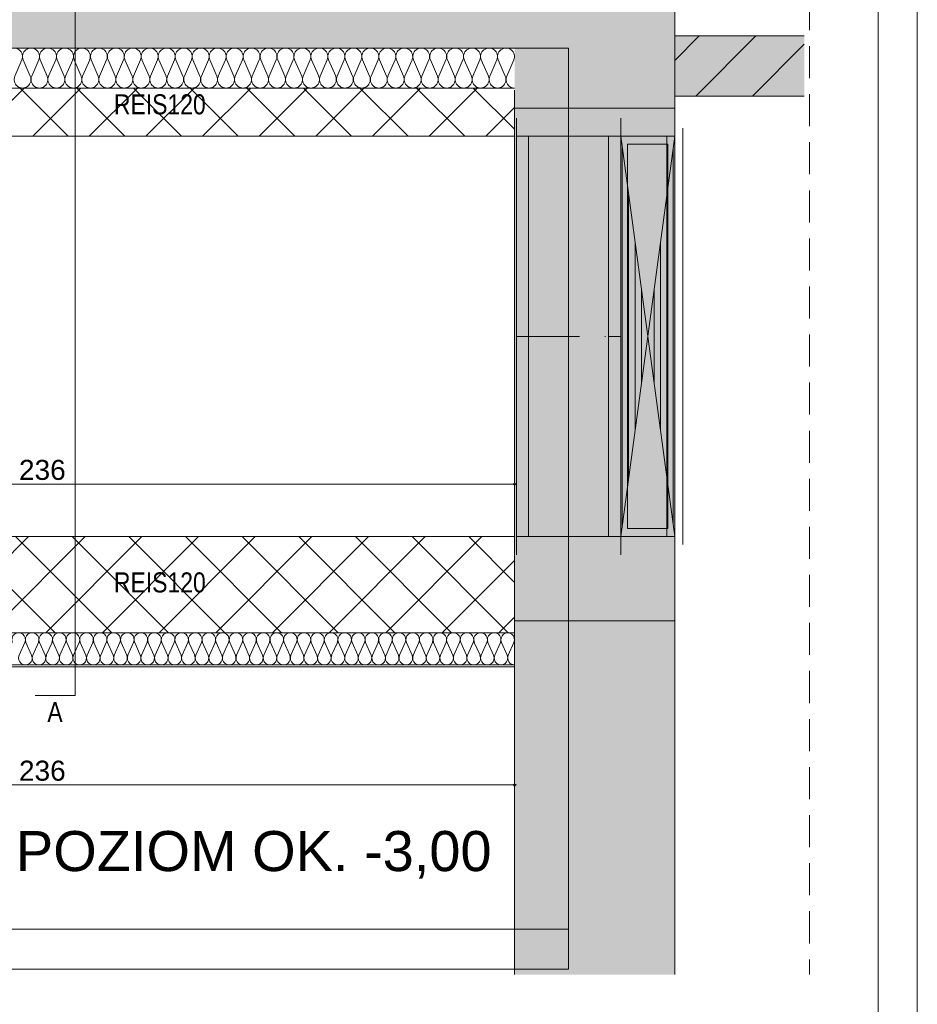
# Paper-space layout 'AD-06. DETAL KANAŁU UPUSTOWEGO ZEWNĘTRZNEGO' of a CAD drawing. Header units: millimetres. Extents: x 0 to 900, y 0 to 600.
# Tile 16 of 24: x 788 to 900, y 166 to 289. Entities that reach past the tile are written whole.
import ezdxf
from ezdxf.xclip import XClip

# ---------------------------------------------------------------- set-up
doc = ezdxf.new("R2010")
doc.units = ezdxf.units.MM
doc.header["$MEASUREMENT"] = 0
doc.header["$XCLIPFRAME"] = 0
doc.linetypes.add('DASHDOT', pattern=[254, 127, -63.5, 0, -63.5])
doc.linetypes.add('przerywama detal', pattern=[120, 80, -40])
for name, color, linetype, lineweight in [('0_Nr_pióra__1', 7, 'Continuous', 20), ('A_Arkusz_Nr_pióra__1', 7, 'Continuous', 20), ('A_ściany proj_Nr_pióra__1', 7, 'Continuous', 20), ('A_ściany_Nr_pióra__1', 7, 'Continuous', 20)]:
    doc.layers.add(name, color=color, linetype=linetype, lineweight=lineweight)
for name, color, linetype, lineweight, true_color in [('0_Nr_pióra__6', 7, 'Continuous', 13, 0xa9a9a9), ('A_dach_Nr_pióra__4', 7, 'Continuous', 18, 0x4b4b4b), ('A_fundamenty_Nr_pióra__9', 7, 'Continuous', 13, 0xadadad), ('A_linie_Nr_pióra__10', 7, 'Continuous', 13, 0x4b4b4b), ('A_opis_Nr_pióra__4', 7, 'Continuous', 18, 0x4b4b4b), ('A_opisy PL_Nr_pióra__249', 7, 'Continuous', 5, 0x191919), ('A_ppoż_Nr_pióra__8', 7, 'Continuous', 13, 0x4c4c4c), ('A_sanitarne_Nr_pióra__6', 7, 'Continuous', 13, 0xa9a9a9), ('A_sciany_Nr_pióra__10', 7, 'Continuous', 13, 0x4b4b4b), ('A_ściany proj_Nr_pióra__10', 7, 'Continuous', 13, 0x4b4b4b), ('A_ściany_Nr_pióra__19', 7, 'Continuous', 5, 0x191919)]:
    doc.layers.add(name, color=color, linetype=linetype, lineweight=lineweight, true_color=true_color)
for name, color, linetype in [('A_podrys', 7, 'Continuous'), ('A_ppoż proj', 7, 'Continuous'), ('A_ściany', 7, 'Continuous'), ('A_ściany proj', 7, 'Continuous')]:
    doc.layers.add(name, color=color, linetype=linetype)
doc.styles.add('STYL_AUTOMATYCZNY_1', font='arial.ttf')
doc.styles.add('STYL_AUTOMATYCZNY_2', font='ARIALN.TTF')
doc.styles.add('STYL_AUTOMATYCZNY_4', font='arial.ttf')
pattern_1 = [(45, (-11929.0714, -6928.695), (-3.5355339, 3.5355339), []), (135, (-11929.0714, -6928.695), (3.5355339, 3.5355339), [])]

# ---------------------------------------------------------------- blocks, each defined once
blk = doc.blocks.new('Rysunek_2_2', base_point=(-11929.07, -6928.69))
at = {"linetype": 'Continuous', "lineweight": 0, "true_color": 0xa9a9a9}
for points in [[(849.59, 231.06), (849.6, 231.02), (849.63, 230.98), (849.67, 230.95), (849.72, 230.94), (849.77, 230.95), (849.81, 230.98), (849.84, 231.02), (849.84, 231.06), (849.84, 231.11), (849.81, 231.15), (849.77, 231.18), (849.72, 231.19), (849.67, 231.18), (849.63, 231.15), (849.6, 231.11)], [(849.59, 193.51), (849.6, 193.46), (849.63, 193.42), (849.67, 193.4), (849.72, 193.39), (849.77, 193.4), (849.81, 193.42), (849.84, 193.46), (849.84, 193.51), (849.84, 193.56), (849.81, 193.6), (849.77, 193.63), (849.72, 193.64), (849.67, 193.63), (849.63, 193.6), (849.6, 193.56)]]:
    blk.add_hatch(color=253, dxfattribs=at).paths.add_polyline_path(points)
at = {"layer": 'A_ppoż proj', "linetype": 'Continuous', "lineweight": 0, "true_color": 0x121212}
for points in [[(869.72, 287.01), (869.72, 279.51), (885.88, 279.51), (885.88, 287.01)], [(869.72, 278.01), (849.72, 278.01), (849.72, 214.01), (869.72, 214.01)]]:
    blk.add_hatch(color=250, dxfattribs=at).paths.add_polyline_path(points)
at = {"layer": 'A_ściany', "linetype": 'Continuous', "lineweight": 0, "true_color": 0x000000}
for points in [[(849.72, 278.01), (869.72, 278.01), (869.72, 362.01), (849.72, 362.01)], [(704.72, 285.51), (849.72, 285.51), (849.72, 298.01), (717.22, 298.01)], [(849.72, 214.01), (849.72, 169.83), (869.72, 169.83), (869.72, 214.01)]]:
    blk.add_hatch(color=18, dxfattribs=at).paths.add_polyline_path(points)
at = {"layer": 'A_ściany proj', "linetype": 'Continuous', "lineweight": 0, "true_color": 0x000000}
h = blk.add_hatch(dxfattribs=at)
h.set_pattern_fill('BLOCZKI_CERAMICZNE_0002', color=18, style=0, pattern_type=2)
h.set_pattern_definition([(45, (-11929.0714, -6928.695), (-3.5355339, 3.5355339), [])])
h.paths.add_polyline_path([(869.72, 287.01), (869.72, 279.51), (885.88, 279.51), (885.88, 287.01)])
at = {"layer": 'A_ściany proj', "linetype": 'Continuous', "lineweight": 0, "true_color": 0x4b4b4b}
h = blk.add_hatch(dxfattribs=at)
h.set_pattern_fill('concrete_block_0002', color=251, style=0, pattern_type=2)
h.set_pattern_definition(pattern_1)
h.paths.add_polyline_path([(731.72, 280.51), (731.72, 274.51), (849.72, 274.51), (849.72, 280.51)])
h = blk.add_hatch(dxfattribs=at)
h.set_pattern_fill('concrete_block_0002', color=251, style=0, pattern_type=2)
h.set_pattern_definition(pattern_1)
h.paths.add_polyline_path([(849.72, 224.51), (731.72, 224.51), (731.72, 212.51), (849.72, 212.51)])
at = {"layer": '0_Nr_pióra__6', "color": 253, "linetype": 'Continuous', "lineweight": 13, "ltscale": 0.05, "true_color": 0xa9a9a9}
for p, q in [((849.72, 231.19), (849.72, 231.53)), ((731.84, 231.06), (849.59, 231.06)), ((849.72, 230.6), (849.72, 230.94)), ((849.84, 231.06), (849.97, 231.06)), ((731.84, 193.51), (849.59, 193.51)), ((849.72, 193.64), (849.72, 193.98)), ((849.72, 193.04), (849.72, 193.39)), ((849.84, 193.51), (849.97, 193.51))]:
    blk.add_line(p, q, dxfattribs=at)
for centre in [(849.72, 231.06), (849.72, 193.51)]:
    blk.add_circle(centre, 0.125, dxfattribs=at)
at = {"layer": 'A_dach_Nr_pióra__4', "color": 251, "linetype": 'Continuous', "lineweight": 18, "ltscale": 0.05, "true_color": 0x4b4b4b}
for p, q in [((794.86, 299.13), (794.86, 204.66)), ((794.86, 204.66), (789.86, 204.66))]:
    blk.add_line(p, q, dxfattribs=at)
at = {"layer": 'A_fundamenty_Nr_pióra__9', "color": 253, "linetype": 'Continuous', "lineweight": 13, "ltscale": 0.05, "true_color": 0xadadad}
for p, q in [((691.47, 285.51), (856.47, 285.51)), ((856.47, 285.51), (696.47, 285.51)), ((856.47, 285.51), (856.47, 170.51)), ((856.47, 175.51), (856.47, 285.51)), ((696.47, 175.51), (856.47, 175.51)), ((856.47, 170.51), (691.47, 170.51))]:
    blk.add_line(p, q, dxfattribs=at)
at = {"layer": 'A_linie_Nr_pióra__10', "color": 251, "linetype": 'przerywama detal', "lineweight": 13, "ltscale": 0.05, "true_color": 0x4b4b4b}
blk.add_line((886.56, 369.74), (886.56, 169.83), dxfattribs=at)
at = {"layer": 'A_sanitarne_Nr_pióra__6', "color": 253, "linetype": 'Continuous', "lineweight": 13, "ltscale": 0.05, "true_color": 0xa9a9a9}
for p, q in [((849.72, 225.76), (849.72, 280.26)), ((849.97, 276.76), (849.97, 222.26)), ((862.97, 222.26), (862.97, 276.76)), ((862.97, 276.76), (862.97, 222.26)), ((869.72, 222.26), (869.72, 276.76)), ((869.72, 275.51), (869.72, 274.51)), ((870.72, 275.51), (870.72, 223.51)), ((870.72, 275.51), (870.72, 223.51)), ((870.72, 223.51), (870.72, 275.51)), ((851.47, 274.51), (849.97, 274.51)), ((861.47, 274.51), (851.47, 274.51)), ((851.47, 224.51), (851.47, 274.51)), ((851.47, 274.51), (851.47, 224.51)), ((862.97, 274.51), (861.47, 274.51)), ((861.47, 224.51), (861.47, 274.51)), ((861.47, 274.51), (861.47, 224.51)), ((862.97, 274.51), (869.72, 274.51)), ((862.97, 274.51), (862.97, 274.5)), ((862.97, 224.51), (869.72, 274.51)), ((869.72, 224.51), (862.97, 274.51)), ((868.72, 274.51), (869.72, 274.51)), ((868.72, 274.51), (868.72, 224.51)), ((869.72, 224.51), (869.72, 274.51)), ((863.17, 225.99), (863.17, 273.02)), ((868.84, 273.51), (863.84, 273.51)), ((863.84, 273.51), (863.84, 225.51)), ((868.84, 225.51), (868.84, 273.51)), ((869.52, 225.99), (869.52, 273.02)), ((863.96, 231.87), (863.96, 267.14)), ((868.73, 231.87), (868.73, 267.14)), ((864.76, 237.75), (864.76, 261.26)), ((867.93, 237.75), (867.93, 261.26)), ((865.55, 243.63), (865.55, 255.39)), ((867.14, 243.63), (867.14, 255.39)), ((863.84, 225.51), (868.84, 225.51)), ((849.97, 224.51), (851.47, 224.51)), ((851.47, 224.51), (861.47, 224.51)), ((851.47, 224.51), (851.47, 224.51)), ((861.47, 224.51), (862.97, 224.51)), ((861.47, 224.51), (861.47, 224.51)), ((869.72, 224.51), (862.97, 224.51)), ((862.97, 224.51), (869.72, 224.51)), ((869.72, 224.51), (862.97, 224.51)), ((863.84, 224.51), (868.84, 224.51)), ((868.84, 224.51), (863.84, 224.51)), ((868.72, 224.51), (868.72, 224.51)), ((868.72, 224.51), (869.72, 224.51)), ((869.72, 224.51), (869.72, 223.51))]:
    blk.add_line(p, q, dxfattribs=at)
at = {"layer": 'A_sanitarne_Nr_pióra__6', "color": 253, "linetype": 'DASHDOT', "lineweight": 13, "ltscale": 0.05, "true_color": 0xa9a9a9}
for p, q in [((849.97, 249.51), (851.47, 249.51)), ((851.47, 249.51), (861.47, 249.51)), ((861.47, 249.51), (862.97, 249.51))]:
    blk.add_line(p, q, dxfattribs=at)
at = {"layer": 'A_sciany_Nr_pióra__10', "color": 251, "linetype": 'Continuous', "lineweight": 13, "ltscale": 0.05, "true_color": 0x4b4b4b}
for p, q in [((788.21, 284.02), (787.33, 282)), ((789.27, 282), (788.39, 284.02)), ((790.33, 284.02), (789.44, 282)), ((791.38, 282), (790.5, 284.02)), ((792.44, 284.02), (791.56, 282)), ((793.5, 282), (792.62, 284.02)), ((794.56, 284.02), (793.68, 282)), ((795.62, 282), (794.74, 284.02)), ((796.68, 284.02), (795.8, 282)), ((797.74, 282), (796.86, 284.02)), ((798.8, 284.02), (797.92, 282)), ((799.86, 282), (798.98, 284.02)), ((800.92, 284.02), (800.03, 282)), ((801.97, 282), (801.09, 284.02)), ((803.03, 284.02), (802.15, 282)), ((804.09, 282), (803.21, 284.02)), ((805.15, 284.02), (804.27, 282)), ((806.21, 282), (805.33, 284.02)), ((807.27, 284.02), (806.39, 282)), ((808.33, 282), (807.45, 284.02)), ((809.39, 284.02), (808.51, 282)), ((810.45, 282), (809.57, 284.02)), ((811.51, 284.02), (810.62, 282)), ((812.56, 282), (811.68, 284.02)), ((813.62, 284.02), (812.74, 282)), ((814.68, 282), (813.8, 284.02)), ((815.74, 284.02), (814.86, 282)), ((816.8, 282), (815.92, 284.02)), ((817.86, 284.02), (816.98, 282)), ((818.92, 282), (818.04, 284.02)), ((819.98, 284.02), (819.1, 282)), ((821.04, 282), (820.16, 284.02)), ((822.1, 284.02), (821.21, 282)), ((823.16, 282), (822.27, 284.02)), ((824.21, 284.02), (823.33, 282)), ((825.27, 282), (824.39, 284.02)), ((826.33, 284.02), (825.45, 282)), ((827.39, 282), (826.51, 284.02)), ((828.45, 284.02), (827.57, 282)), ((829.51, 282), (828.63, 284.02)), ((830.57, 284.02), (829.69, 282)), ((831.63, 282), (830.75, 284.02)), ((832.69, 284.02), (831.81, 282)), ((833.75, 282), (832.86, 284.02)), ((834.8, 284.02), (833.92, 282)), ((835.86, 282), (834.98, 284.02)), ((836.92, 284.02), (836.04, 282)), ((837.98, 282), (837.1, 284.02)), ((839.04, 284.02), (838.16, 282)), ((840.1, 282), (839.22, 284.02)), ((841.16, 284.02), (840.28, 282)), ((842.22, 282), (841.34, 284.02)), ((843.28, 284.02), (842.4, 282)), ((844.34, 282), (843.45, 284.02)), ((845.39, 284.02), (844.51, 282)), ((846.45, 282), (845.57, 284.02)), ((847.51, 284.02), (846.63, 282)), ((848.57, 282), (847.69, 284.02)), ((849.63, 284.02), (848.75, 282)), ((787.88, 209.7), (788.59, 211.31)), ((788.73, 211.31), (789.43, 209.7)), ((789.58, 209.7), (790.28, 211.31)), ((790.42, 211.31), (791.13, 209.7)), ((791.27, 209.7), (791.98, 211.31)), ((792.12, 211.31), (792.83, 209.7)), ((792.97, 209.7), (793.67, 211.31)), ((793.82, 211.31), (794.52, 209.7)), ((794.66, 209.7), (795.37, 211.31)), ((795.51, 211.31), (796.22, 209.7)), ((796.36, 209.7), (797.07, 211.31)), ((797.21, 211.31), (797.91, 209.7)), ((798.06, 209.7), (798.76, 211.31)), ((798.9, 211.31), (799.61, 209.7)), ((799.75, 209.7), (800.46, 211.31)), ((800.6, 211.31), (801.31, 209.7)), ((801.45, 209.7), (802.15, 211.31)), ((802.3, 211.31), (803, 209.7)), ((803.15, 209.7), (803.85, 211.31)), ((803.99, 211.31), (804.7, 209.7)), ((804.84, 209.7), (805.55, 211.31)), ((805.69, 211.31), (806.4, 209.7)), ((806.54, 209.7), (807.24, 211.31)), ((807.39, 211.31), (808.09, 209.7)), ((808.23, 209.7), (808.94, 211.31)), ((809.08, 211.31), (809.79, 209.7)), ((809.93, 209.7), (810.64, 211.31)), ((810.78, 211.31), (811.48, 209.7)), ((811.63, 209.7), (812.33, 211.31)), ((812.47, 211.31), (813.18, 209.7)), ((813.32, 209.7), (814.03, 211.31)), ((814.17, 211.31), (814.88, 209.7)), ((815.02, 209.7), (815.72, 211.31)), ((815.87, 211.31), (816.57, 209.7)), ((816.72, 209.7), (817.42, 211.31)), ((817.56, 211.31), (818.27, 209.7)), ((818.41, 209.7), (819.12, 211.31)), ((819.26, 211.31), (819.96, 209.7)), ((820.11, 209.7), (820.81, 211.31)), ((820.96, 211.31), (821.66, 209.7)), ((821.8, 209.7), (822.51, 211.31)), ((822.65, 211.31), (823.36, 209.7)), ((823.5, 209.7), (824.21, 211.31)), ((824.35, 211.31), (825.05, 209.7)), ((825.2, 209.7), (825.9, 211.31)), ((826.04, 211.31), (826.75, 209.7)), ((826.89, 209.7), (827.6, 211.31)), ((827.74, 211.31), (828.45, 209.7)), ((828.59, 209.7), (829.29, 211.31)), ((829.44, 211.31), (830.14, 209.7)), ((830.28, 209.7), (830.99, 211.31)), ((831.13, 211.31), (831.84, 209.7)), ((831.98, 209.7), (832.69, 211.31)), ((832.83, 211.31), (833.53, 209.7)), ((833.68, 209.7), (834.38, 211.31)), ((834.53, 211.31), (835.23, 209.7)), ((835.37, 209.7), (836.08, 211.31)), ((836.22, 211.31), (836.93, 209.7)), ((837.07, 209.7), (837.78, 211.31)), ((837.92, 211.31), (838.62, 209.7)), ((838.77, 209.7), (839.47, 211.31)), ((839.61, 211.31), (840.32, 209.7)), ((840.46, 209.7), (841.17, 211.31)), ((841.31, 211.31), (842.02, 209.7)), ((842.16, 209.7), (842.86, 211.31)), ((843.01, 211.31), (843.71, 209.7)), ((843.85, 209.7), (844.56, 211.31)), ((844.7, 211.31), (845.41, 209.7)), ((845.55, 209.7), (846.26, 211.31)), ((846.4, 211.31), (847.1, 209.7)), ((847.25, 209.7), (847.95, 211.31)), ((848.09, 211.31), (848.8, 209.7)), ((848.94, 209.7), (849.65, 211.31))]:
    blk.add_line(p, q, dxfattribs=at)
for centre, major_axis, ratio, start_param, end_param in [((787.24, 284.44), (0, 1.06), 0.995891, 4.299595, 8.266775), ((789.36, 284.44), (0, 1.06), 0.995891, 4.299595, 8.266775), ((791.47, 284.44), (0, 1.06), 0.995891, 4.299595, 8.266775), ((793.59, 284.44), (0, 1.06), 0.995891, 4.299595, 8.266775), ((795.71, 284.44), (0, 1.06), 0.995891, 4.299595, 8.266775), ((797.83, 284.44), (0, 1.06), 0.995891, 4.299595, 8.266775), ((799.95, 284.44), (0, 1.06), 0.995891, 4.299595, 8.266775), ((802.06, 284.44), (0, 1.06), 0.995891, 4.299595, 8.266775), ((804.18, 284.44), (0, 1.06), 0.995891, 4.299595, 8.266775), ((806.3, 284.44), (0, 1.06), 0.995891, 4.299595, 8.266775), ((808.42, 284.44), (0, 1.06), 0.995891, 4.299595, 8.266775), ((810.54, 284.44), (0, 1.06), 0.995891, 4.299595, 8.266775), ((812.65, 284.44), (0, 1.06), 0.995891, 4.299595, 8.266775), ((814.77, 284.44), (0, 1.06), 0.995891, 4.299595, 8.266775), ((816.89, 284.44), (0, 1.06), 0.995891, 4.299595, 8.266775), ((819.01, 284.44), (0, 1.06), 0.995891, 4.299595, 8.266775), ((821.13, 284.44), (0, 1.06), 0.995891, 4.299595, 8.266775), ((823.24, 284.44), (0, 1.06), 0.995891, 4.299595, 8.266775), ((825.36, 284.44), (0, 1.06), 0.995891, 4.299595, 8.266775), ((827.48, 284.44), (0, 1.06), 0.995891, 4.299595, 8.266775), ((829.6, 284.44), (0, 1.06), 0.995891, 4.299595, 8.266775), ((831.72, 284.44), (0, 1.06), 0.995891, 4.299595, 8.266775), ((833.83, 284.44), (0, 1.06), 0.995891, 4.299595, 8.266775), ((835.95, 284.44), (0, 1.06), 0.995891, 4.299595, 8.266775), ((838.07, 284.44), (0, 1.06), 0.995891, 4.299595, 8.266775), ((840.19, 284.44), (0, 1.06), 0.995891, 4.299595, 8.266775), ((842.31, 284.44), (0, 1.06), 0.995891, 4.299595, 8.266775), ((844.42, 284.44), (0, 1.06), 0.995891, 4.299595, 8.266775), ((846.54, 284.44), (0, 1.06), 0.995891, 4.299595, 8.266775), ((848.66, 284.44), (0, 1.06), 0.995891, 4.299595, 8.266775), ((788.3, 281.57), (0, 1.06), 0.995891, 1.158003, 5.125182), ((790.41, 281.57), (0, 1.06), 0.995891, 1.158003, 5.125182), ((792.53, 281.57), (0, 1.06), 0.995891, 1.158003, 5.125182), ((794.65, 281.57), (0, 1.06), 0.995891, 1.158003, 5.125182), ((796.77, 281.57), (0, 1.06), 0.995891, 1.158003, 5.125182), ((798.89, 281.57), (0, 1.06), 0.995891, 1.158003, 5.125182), ((801, 281.57), (0, 1.06), 0.995891, 1.158003, 5.125182), ((803.12, 281.57), (0, 1.06), 0.995891, 1.158003, 5.125182), ((805.24, 281.57), (0, 1.06), 0.995891, 1.158003, 5.125182), ((807.36, 281.57), (0, 1.06), 0.995891, 1.158003, 5.125182), ((809.48, 281.57), (0, 1.06), 0.995891, 1.158003, 5.125182), ((811.59, 281.57), (0, 1.06), 0.995891, 1.158003, 5.125182), ((813.71, 281.57), (0, 1.06), 0.995891, 1.158003, 5.125182), ((815.83, 281.57), (0, 1.06), 0.995891, 1.158003, 5.125182), ((817.95, 281.57), (0, 1.06), 0.995891, 1.158003, 5.125182), ((820.07, 281.57), (0, 1.06), 0.995891, 1.158003, 5.125182), ((822.19, 281.57), (0, 1.06), 0.995891, 1.158003, 5.125182), ((824.3, 281.57), (0, 1.06), 0.995891, 1.158003, 5.125182), ((826.42, 281.57), (0, 1.06), 0.995891, 1.158003, 5.125182), ((828.54, 281.57), (0, 1.06), 0.995891, 1.158003, 5.125182), ((830.66, 281.57), (0, 1.06), 0.995891, 1.158003, 5.125182), ((832.78, 281.57), (0, 1.06), 0.995891, 1.158003, 5.125182), ((834.89, 281.57), (0, 1.06), 0.995891, 1.158003, 5.125182), ((837.01, 281.57), (0, 1.06), 0.995891, 1.158003, 5.125182), ((839.13, 281.57), (0, 1.06), 0.995891, 1.158003, 5.125182), ((841.25, 281.57), (0, 1.06), 0.995891, 1.158003, 5.125182), ((843.37, 281.57), (0, 1.06), 0.995891, 1.158003, 5.125182), ((845.48, 281.57), (0, 1.06), 0.995891, 1.158003, 5.125182), ((847.6, 281.57), (0, 1.06), 0.995891, 1.158003, 5.125182), ((849.72, 281.57), (0, 1.06), 0.995891, 1.158003, 3.141592), ((787.81, 211.65), (0, 0.851), 0.996931, 4.299595, 8.266775), ((789.5, 211.65), (0, 0.851), 0.996931, 4.299595, 8.266775), ((791.2, 211.65), (0, 0.851), 0.996931, 4.299595, 8.266775), ((792.9, 211.65), (0, 0.851), 0.996931, 4.299595, 8.266775), ((794.59, 211.65), (0, 0.851), 0.996931, 4.299595, 8.266775), ((796.29, 211.65), (0, 0.851), 0.996931, 4.299595, 8.266775), ((797.99, 211.65), (0, 0.851), 0.996931, 4.299595, 8.266775), ((799.68, 211.65), (0, 0.851), 0.996931, 4.299595, 8.266775), ((801.38, 211.65), (0, 0.851), 0.996931, 4.299595, 8.266775), ((803.07, 211.65), (0, 0.851), 0.996931, 4.299595, 8.266775), ((804.77, 211.65), (0, 0.851), 0.996931, 4.299595, 8.266775), ((806.47, 211.65), (0, 0.851), 0.996931, 4.299595, 8.266775), ((808.16, 211.65), (0, 0.851), 0.996931, 4.299595, 8.266775), ((809.86, 211.65), (0, 0.851), 0.996931, 4.299595, 8.266775), ((811.56, 211.65), (0, 0.851), 0.996931, 4.299595, 8.266775), ((813.25, 211.65), (0, 0.851), 0.996931, 4.299595, 8.266775), ((814.95, 211.65), (0, 0.851), 0.996931, 4.299595, 8.266775), ((816.64, 211.65), (0, 0.851), 0.996931, 4.299595, 8.266775), ((818.34, 211.65), (0, 0.851), 0.996931, 4.299595, 8.266775), ((820.04, 211.65), (0, 0.851), 0.996931, 4.299595, 8.266775), ((821.73, 211.65), (0, 0.851), 0.996931, 4.299595, 8.266775), ((823.43, 211.65), (0, 0.851), 0.996931, 4.299595, 8.266775), ((825.12, 211.65), (0, 0.851), 0.996931, 4.299595, 8.266775), ((826.82, 211.65), (0, 0.851), 0.996931, 4.299595, 8.266775), ((828.52, 211.65), (0, 0.851), 0.996931, 4.299595, 8.266775), ((830.21, 211.65), (0, 0.851), 0.996931, 4.299595, 8.266775), ((831.91, 211.65), (0, 0.851), 0.996931, 4.299595, 8.266775), ((833.61, 211.65), (0, 0.851), 0.996931, 4.299595, 8.266775), ((835.3, 211.65), (0, 0.851), 0.996931, 4.299595, 8.266775), ((837, 211.65), (0, 0.851), 0.996931, 4.299595, 8.266775), ((838.69, 211.65), (0, 0.851), 0.996931, 4.299595, 8.266775), ((840.39, 211.65), (0, 0.851), 0.996931, 4.299595, 8.266775), ((842.09, 211.65), (0, 0.851), 0.996931, 4.299595, 8.266775), ((843.78, 211.65), (0, 0.851), 0.996931, 4.299595, 8.266775), ((845.48, 211.65), (0, 0.851), 0.996931, 4.299595, 8.266775), ((847.18, 211.65), (0, 0.851), 0.996931, 4.299595, 8.266775), ((848.87, 211.65), (0, 0.851), 0.996931, 4.299595, 8.266775), ((788.66, 209.36), (0, 0.851), 0.996931, 1.158003, 5.125183), ((790.35, 209.36), (0, 0.851), 0.996931, 1.158003, 5.125183), ((792.05, 209.36), (0, 0.851), 0.996931, 1.158003, 5.125183), ((793.75, 209.36), (0, 0.851), 0.996931, 1.158003, 5.125183), ((795.44, 209.36), (0, 0.851), 0.996931, 1.158003, 5.125183), ((797.14, 209.36), (0, 0.851), 0.996931, 1.158003, 5.125183), ((798.83, 209.36), (0, 0.851), 0.996931, 1.158003, 5.125183), ((800.53, 209.36), (0, 0.851), 0.996931, 1.158003, 5.125183), ((802.23, 209.36), (0, 0.851), 0.996931, 1.158003, 5.125183), ((803.92, 209.36), (0, 0.851), 0.996931, 1.158003, 5.125183), ((805.62, 209.36), (0, 0.851), 0.996931, 1.158003, 5.125183), ((807.31, 209.36), (0, 0.851), 0.996931, 1.158003, 5.125183), ((809.01, 209.36), (0, 0.851), 0.996931, 1.158003, 5.125183), ((810.71, 209.36), (0, 0.851), 0.996931, 1.158003, 5.125183), ((812.4, 209.36), (0, 0.851), 0.996931, 1.158003, 5.125183), ((814.1, 209.36), (0, 0.851), 0.996931, 1.158003, 5.125183), ((815.8, 209.36), (0, 0.851), 0.996931, 1.158003, 5.125183), ((817.49, 209.36), (0, 0.851), 0.996931, 1.158003, 5.125183), ((819.19, 209.36), (0, 0.851), 0.996931, 1.158003, 5.125183), ((820.88, 209.36), (0, 0.851), 0.996931, 1.158003, 5.125183), ((822.58, 209.36), (0, 0.851), 0.996931, 1.158003, 5.125183), ((824.28, 209.36), (0, 0.851), 0.996931, 1.158003, 5.125183), ((825.97, 209.36), (0, 0.851), 0.996931, 1.158003, 5.125183), ((827.67, 209.36), (0, 0.851), 0.996931, 1.158003, 5.125183), ((829.37, 209.36), (0, 0.851), 0.996931, 1.158003, 5.125183), ((831.06, 209.36), (0, 0.851), 0.996931, 1.158003, 5.125183), ((832.76, 209.36), (0, 0.851), 0.996931, 1.158003, 5.125183), ((834.45, 209.36), (0, 0.851), 0.996931, 1.158003, 5.125183), ((836.15, 209.36), (0, 0.851), 0.996931, 1.158003, 5.125183), ((837.85, 209.36), (0, 0.851), 0.996931, 1.158003, 5.125183), ((839.54, 209.36), (0, 0.851), 0.996931, 1.158003, 5.125183), ((841.24, 209.36), (0, 0.851), 0.996931, 1.158003, 5.125183), ((842.93, 209.36), (0, 0.851), 0.996931, 1.158003, 5.125183), ((844.63, 209.36), (0, 0.851), 0.996931, 1.158003, 5.125183), ((846.33, 209.36), (0, 0.851), 0.996931, 1.158003, 5.125183), ((848.02, 209.36), (0, 0.851), 0.996931, 1.158003, 5.125183), ((849.72, 209.36), (0, 0.851), 0.996931, 1.158004, 3.141593)]:
    blk.add_ellipse(centre, major_axis=major_axis, ratio=ratio, start_param=start_param, end_param=end_param, dxfattribs=at)
at = {"layer": 'A_ściany proj_Nr_pióra__1', "color": 7, "linetype": 'Continuous', "lineweight": 20, "ltscale": 0.05}
blk.add_line((719.72, 212.51), (849.72, 212.51), dxfattribs=at)
at = {"layer": 'A_ściany proj_Nr_pióra__1', "color": 7, "linetype": 'Continuous', "lineweight": 20, "ltscale": 0.05, "flags": 128}
for points in [[(885.88, 287.01), (869.72, 287.01)], [(869.72, 287.01), (869.72, 279.51)], [(849.72, 280.51), (719.72, 280.51)], [(869.72, 279.51), (885.88, 279.51)], [(849.72, 274.51), (731.72, 274.51)], [(788.22, 274.51), (790.22, 274.51)], [(788.22, 224.51), (731.72, 224.51)], [(849.72, 224.51), (788.22, 224.51)], [(849.72, 224.51), (849.72, 212.51)]]:
    blk.add_lwpolyline(points, dxfattribs=at)
at = {"layer": 'A_ściany proj_Nr_pióra__10', "color": 251, "linetype": 'Continuous', "lineweight": 13, "ltscale": 0.05, "true_color": 0x4b4b4b}
for p, q in [((715.47, 208.26), (849.72, 208.26)), ((715.72, 208.51), (849.72, 208.51))]:
    blk.add_line(p, q, dxfattribs=at)
at = {"layer": 'A_ściany_Nr_pióra__1', "color": 7, "linetype": 'Continuous', "lineweight": 20, "ltscale": 0.05, "flags": 128}
for points in [[(869.72, 278.01), (869.72, 362.01)], [(704.72, 285.51), (849.72, 285.51)], [(849.72, 228.01), (849.72, 169.83)], [(869.72, 169.83), (869.72, 228.01)], [(869.72, 214.01), (849.72, 214.01)]]:
    blk.add_lwpolyline(points, dxfattribs=at)
at = {"layer": 'A_ściany_Nr_pióra__19', "color": 250, "linetype": 'Continuous', "lineweight": 5, "ltscale": 0.05, "true_color": 0x191919}
for p, q in [((856.22, 278.01), (849.72, 278.01)), ((849.72, 278.01), (849.72, 214.01)), ((856.22, 278.01), (869.72, 278.01)), ((869.72, 278.01), (869.72, 214.01)), ((856.22, 214.01), (849.72, 214.01)), ((856.22, 214.01), (869.72, 214.01))]:
    blk.add_line(p, q, dxfattribs=at)
at = {"layer": '0_Nr_pióra__1', "color": 7, "linetype": 'Continuous', "lineweight": 20, "char_height": 2.5, "width": 5.7204, "attachment_point": 7, "style": 'STYL_AUTOMATYCZNY_1'}
for insert in [(787.86, 231.56), (787.86, 194.01)]:
    blk.add_mtext('\\A1;{\\pql;\\fArial|b0|i0|c238|p0;\\W1.000000;236}', dxfattribs=dict(at, insert=insert))
at = {"layer": 'A_opis_Nr_pióra__4', "color": 251, "linetype": 'Continuous', "lineweight": 18, "true_color": 0x4b4b4b, "insert": (792.35, 202.62), "char_height": 2.5, "attachment_point": 5, "style": 'STYL_AUTOMATYCZNY_2'}
blk.add_mtext('\\A1;{\\pqc;\\fArial Narrow|b0|i0|c238|p0;\\W1.000000;A}', dxfattribs=at)
at = {"layer": 'A_opisy PL_Nr_pióra__249', "color": 250, "linetype": 'Continuous', "lineweight": 5, "true_color": 0x191919, "insert": (846.85, 181.83), "char_height": 5, "attachment_point": 9, "style": 'STYL_AUTOMATYCZNY_4'}
blk.add_mtext('\\A1;{\\pqr;\\fArial|b0|i0|c238|p0;\\W1.000000;POZIOM OK. -3,00}', dxfattribs=at)
at = {"layer": 'A_ppoż_Nr_pióra__8', "color": 251, "linetype": 'Continuous', "lineweight": 13, "true_color": 0x4c4c4c, "char_height": 2.5, "attachment_point": 5, "style": 'STYL_AUTOMATYCZNY_2'}
for insert in [(805.44, 278.46), (805.44, 218.78)]:
    blk.add_mtext('\\A1;{\\pqc;\\fArial Narrow|b0|i0|c238|p0;\\W1.000000;REIS120}', dxfattribs=dict(at, insert=insert))

psp = doc.layouts.new('AD-06. DETAL KANAŁU UPUSTOWEGO ZEWNĘTRZNEGO')

# ---------------------------------------------------------------- linework, layer by layer
at = {"layer": 'A_Arkusz_Nr_pióra__1', "color": 7, "linetype": 'Continuous', "lineweight": 20}
psp.add_line((895.1, 595.1), (895.1, 4.9), dxfattribs=at)
at = {"layer": 'A_Arkusz_Nr_pióra__1', "color": 7, "linetype": 'Continuous', "lineweight": 20, "flags": 128}
psp.add_lwpolyline([(0, 600), (900, 600), (900, 0), (0, 0)], close=True, dxfattribs=at)

# ---------------------------------------------------------------- block references
at = {"layer": 'A_podrys', "color": 37, "linetype": 'Continuous', "lineweight": 5, "true_color": 0x656532}
ref = psp.add_blockref('Rysunek_2_2', (-11929.07, -6928.69), dxfattribs=at)
XClip(ref).set_block_clipping_path([(623.6741633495, 169.8315071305), (889.6916106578, 375.7009501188)])

doc.saveas('drawing.dxf')
